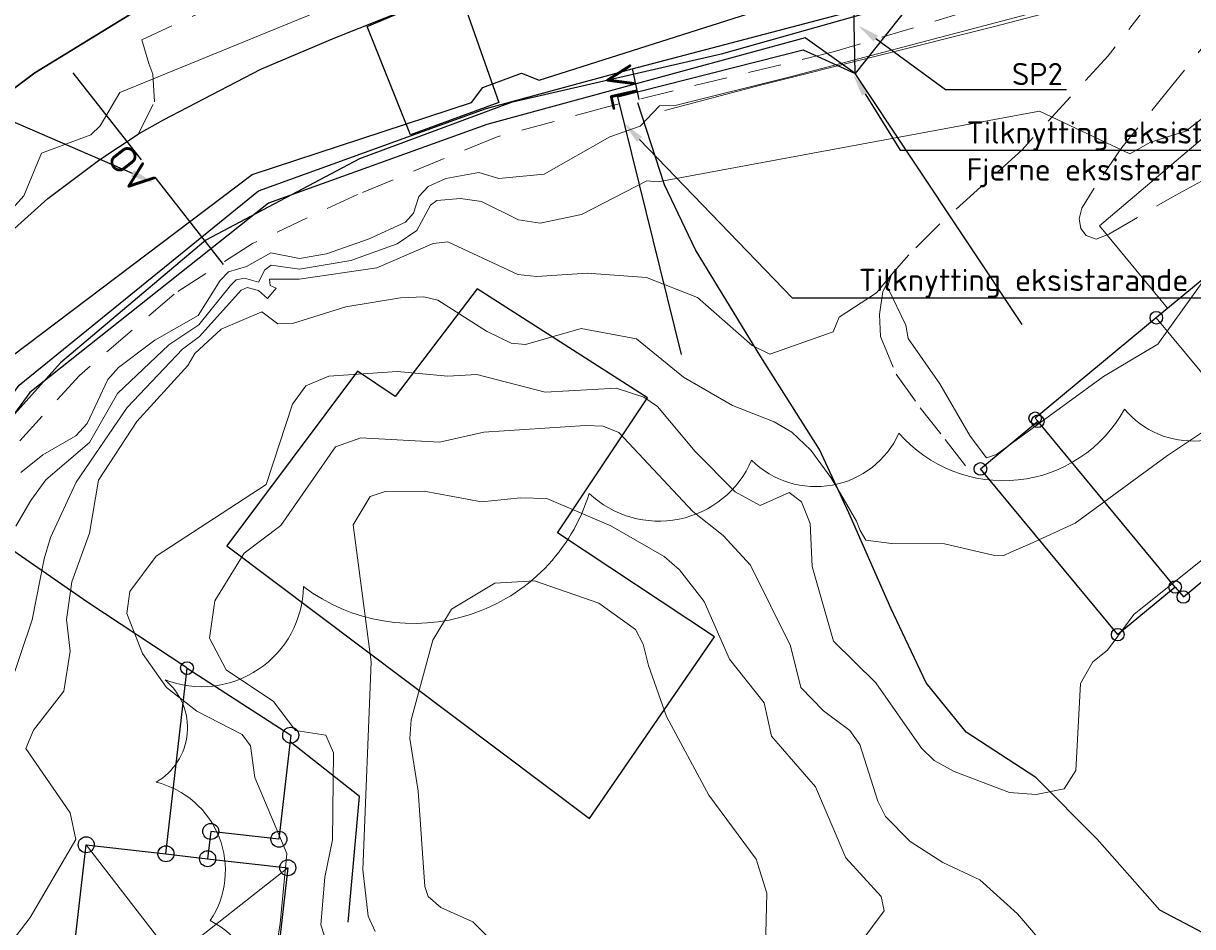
# Model space of a CAD drawing. Header units: metres. Extents: x 0 to 385757, y 0 to 6885278.
# Tile 54 of 108: x 308649 to 308702, y 6884369 to 6884409. Entities that reach past the tile are written whole.
import ezdxf
from ezdxf import colors
from ezdxf.entities.mleader import LeaderData, LeaderLine
from ezdxf.math import Vec2, Vec3

# ---------------------------------------------------------------- set-up
doc = ezdxf.new("R2010")
doc.units = ezdxf.units.M
for name, pattern in [('Overvann', [6, 5, -1]), ('Spillvann', [7, 5, -0.9, 0.2, -0.9]), ('STVEGKANT', [2.5, 1.5, -1])]:
    doc.linetypes.add(name, pattern=pattern)
for name, color, linetype, lineweight in [('_Hjelpelinjer', 7, 'Continuous', 0), ('K--DI---03005--KystkonturTekniskeAnlegg-VANN', 8, 'Continuous', 30), ('K--DI---05061--Veranda-HUSDIV', 8, 'Continuous', 9), ('K--DI---05080--Bygningslinje-HUSDIV', 8, 'Continuous', 9), ('K--DI---05081--Taksprang-HUSDIV', 8, 'Continuous', 9), ('K--DI---06002--MurLoddrett-STMUR', 8, 'STREK MED BDS208', 9), ('K--DI---07007--AnnetVegarealAvgrensning-STVEGKANT', 252, 'STVEGKANT', 20), ('K--DI---07018--Vegdekkekant-VKANT', 250, 'Continuous', 25), ('K--DI---08000--LednTraseseksjon-Over vann', 7, 'Overvann', 25), ('K--DI---08000--LednTraseseksjon-Spillvann', 3, 'Spillvann', 25), ('K--DI---08000--LednTraseseksjon-Vann', 5, 'Continuous', 25), ('K--DI---Høydekurve-KURVE', 8, 'Continuous', 9), ('K--DI---Høydekurve-TKURVE', 7, 'Continuous', 20), ('K--DI---Mønelinje-HUSDIV', 8, 'Continuous', 9)]:
    doc.layers.add(name, color=color, linetype=linetype, lineweight=lineweight)
for name, color, linetype in [('_Ny kommunal fiber', 6, 'Continuous'), ('AVLØP - Fjerning', 3, 'Continuous'), ('K--DI---', 7, 'Continuous'), ('K--DI---05009--TaksprangBunn', 9, 'Continuous'), ('K--DI---05014--Takkant-HUS_PRIKK', 8, 'Continuous'), ('K--DI---07535--FartsdemperAvgrensning', 9, 'Continuous'), ('K--DI---09111--KantUtsnitt', 9, 'Continuous'), ('K--DI---BygningsavgrensningTiltak', 9, 'Continuous'), ('K--DI---Gjerde', 9, 'Continuous'), ('K--DI---KanalGrøft', 153, 'Continuous'), ('K--DI---LednTraseseksjon-OV-Sosiinfo', 9, 'Continuous'), ('K--DI---LednTraseseksjon-VL-Sosiinfo', 9, 'Continuous'), ('K--DI---VegAnnenAvgrensning', 9, 'Continuous')]:
    doc.layers.add(name, color=color, linetype=linetype)
doc.layers.add('_Tiltak', color=1, linetype='Continuous', lineweight=0, true_color=0xff0000)
doc.layers.add('Vann - Fjerning', color=5, linetype='Continuous', lineweight=25, true_color=0x0000ff)
doc.layers.add('K--DI---HUS_PRIKK', color=7, linetype='Continuous', true_color=0x000000)
doc.styles.add('Focus CAT', font='isocpeur.ttf')
doc.styles.get("Standard").update_dxf_attribs({"font": 'isocpeur.ttf'})
doc.linetypes.add('STREK MED BDS208', pattern='A,3.5,[208,BDS.shx,S=128,R=0,X=0,Y=0]', length=3.5)
doc.dimstyles.new('Civil Tools', dxfattribs={"dimtxt": 2.5, "dimasz": 3, "dimexe": 0, "dimexo": 0, "dimgap": 2, "dimtad": 1, "dimdec": 0, "dimzin": 0, "dimdsep": 46, "dimtxsty": 'Standard', "dimblk1": 'OBLIQUE', "dimblk2": 'OBLIQUE', "dimsah": 1, "dimtsz": 1.5, "dimcen": 4, "dimadec": 0, "dimazin": 0, "dimtfac": 1, "dimtdec": 4, "dimtix": 1, "dimtmove": 0, "dimatfit": 3, "dimfxl": 1, "dimtolj": 1, "dimtzin": 0, "dimarcsym": 0})

# ---------------------------------------------------------------- blocks, each defined once
blk = doc.blocks.new('BDS199')
at = {"layer": 'K--DI---'}
blk.add_circle((0, 0), 5, dxfattribs=at)
blk = doc.blocks.new('*D137')
at = {"layer": '_Hjelpelinjer', "color": 0, "linetype": 'Continuous', "lineweight": -2, "transparency": 16777216}
for p, q in [((308693.227, 6884473.63), (308693.227, 6884475.455)), ((308693.563, 6884473.03), (308693.227, 6884473.63)), ((308693.563, 6884472.403), (308693.563, 6884473.03))]:
    blk.add_line(p, q, dxfattribs=at)
at = {"layer": 'Defpoints', "color": 0, "linetype": 'Continuous', "transparency": 16777216}
for p in [(308693.227, 6884474.23), (308693.563, 6884472.403), (0, 0)]:
    blk.add_point(p, dxfattribs=at)
at = {"layer": '_Hjelpelinjer', "color": 0, "linetype": 'Continuous', "transparency": 16777216, "insert": (308692.902, 6884474.943), "char_height": 0.25, "attachment_point": 5, "rotation": 90}
blk.add_mtext('\\A1;308694', dxfattribs=at)
blk = doc.blocks.new('_Oblique')
at = {"color": 0, "linetype": 'ByBlock', "lineweight": -2}
blk.add_line((-0.5, -0.5), (0.5, 0.5), dxfattribs=at)
blk = doc.blocks.new('*D139')
at = {"layer": '_Hjelpelinjer', "color": 0, "linetype": 'Continuous', "lineweight": -2, "transparency": 16777216}
for p, q in [((308692.525, 6884448.538), (308693.125, 6884449.535)), ((308693.125, 6884449.535), (308695.175, 6884449.535)), ((308690.483, 6884448.538), (308692.525, 6884448.538))]:
    blk.add_line(p, q, dxfattribs=at)
at = {"layer": 'Defpoints', "color": 0, "linetype": 'Continuous', "transparency": 16777216}
for p in [(308693.725, 6884449.535), (308690.483, 6884448.538), (0, 0)]:
    blk.add_point(p, dxfattribs=at)
at = {"layer": '_Hjelpelinjer', "color": 0, "linetype": 'Continuous', "transparency": 16777216, "insert": (308694.55, 6884449.86), "char_height": 0.25, "attachment_point": 5}
blk.add_mtext('\\A1;6884449', dxfattribs=at)
blk = doc.blocks.new('*D141')
at = {"layer": '_Hjelpelinjer', "color": 0, "linetype": 'Continuous', "lineweight": -2, "transparency": 16777216}
for p, q in [((308672.527, 6884476.776), (308672.527, 6884478.576)), ((308672.247, 6884476.475), (308672.527, 6884476.776)), ((308672.247, 6884475.875), (308672.247, 6884476.475))]:
    blk.add_line(p, q, dxfattribs=at)
at = {"layer": 'Defpoints', "color": 0, "linetype": 'Continuous', "transparency": 16777216}
for p in [(308672.527, 6884477.376), (308672.247, 6884475.875), (0, 0)]:
    blk.add_point(p, dxfattribs=at)
at = {"layer": '_Hjelpelinjer', "color": 0, "linetype": 'Continuous', "transparency": 16777216, "insert": (308672.202, 6884478.076), "char_height": 0.25, "attachment_point": 5, "rotation": 90}
blk.add_mtext('\\A1;308672', dxfattribs=at)

msp = doc.modelspace()

# ---------------------------------------------------------------- linework, layer by layer
at = {"layer": '_Ny kommunal fiber', "linetype": 'Continuous'}
msp.add_lwpolyline([(308628.9381, 6884317.8007), (308628.7407, 6884348.611), (308630.0823, 6884358.4601), (308634.4539, 6884370.7177), (308639.3387, 6884382.7482), (308647.4913, 6884393.7104), (308659.0778, 6884402.4413), (308668.981, 6884405.6918), (308669.4903, 6884406.3758), (308671.2463, 6884407.0222), (308672.0434, 6884406.697), (308683.0742, 6884410.2125), (308689.1029, 6884412.4401), (308689.4793, 6884412.8386), (308691.0701, 6884413.2071), (308691.6595, 6884413.1531), (308699.6582, 6884415.2487), (308710.485, 6884419.4861)], dxfattribs=at)
at = {"layer": '_Tiltak', "linetype": 'Continuous'}
msp.add_lwpolyline([(308658.1375, 6884361.8533, 0.5205671), (308657.1869, 6884368.777, 0.5205671), (308657.1869, 6884368.777, 0.5205671), (308654.7427, 6884375.0219, 0.5205671), (308654.7427, 6884375.0219, 0.5205671), (308655.1502, 6884379.6377, 0.5205671), (308661.3964, 6884383.8463, 0.5205671), (308661.3964, 6884383.8463, 0.5205671), (308674.2964, 6884388.0548, 0.5205671), (308674.2964, 6884388.0548, 0.5205671), (308681.629, 6884389.5481, 0.5205671), (308681.629, 6884389.5481, 0.5205671), (308688.2827, 6884390.7699, 0.5205671), (308688.2827, 6884390.7699, 0.5205671), (308698.4669, 6884391.856, 0.5205671), (308698.4669, 6884391.856, 0.5205671), (308704.9848, 6884392.3991, 0.5205671)], format="xyb", dxfattribs=at)
at = {"layer": 'AVLØP - Fjerning'}
for points in [[(308719.84, 6884421.19), (308700.42, 6884412.97), (308688.7, 6884410.01), (308686.31, 6884407.01)], [(308686.31, 6884407.01), (308684.04, 6884408.62), (308669.67, 6884404.7), (308659.82, 6884401.15), (308649.04, 6884392.61), (308641.3, 6884382.02), (308634.97, 6884366.87), (308631.2, 6884358.63)]]:
    msp.add_lwpolyline(points, dxfattribs=at)
at = {"layer": 'AVLØP - Fjerning', "linetype": 'Continuous'}
msp.add_lwpolyline([(308675.5959, 6884405.9539), (308683.9606, 6884408.0739), (308686.31, 6884407.01)], dxfattribs=at)
at = {"layer": 'AVLØP - Fjerning'}
msp.add_polyline3d([(308686.31, 6884407.01, 2.27), (308686.07, 6884419.11, 3.02)], dxfattribs=at)
at = {"layer": 'K--DI---03005--KystkonturTekniskeAnlegg-VANN', "elevation": 0.61, "flags": 128}
msp.add_lwpolyline([(308596.2, 6884381.76), (308607.44, 6884380.53), (308613.69, 6884379.83), (308617.57, 6884379.57), (308621.42, 6884380.36), (308625.64, 6884382.24), (308628.45, 6884383.83), (308631.09, 6884386.05), (308633.71, 6884388.93), (308635.99, 6884392.47), (308638.04, 6884395.91), (308641.05, 6884399.7), (308645.15, 6884403.95), (308649.27, 6884407.04), (308654.47, 6884410.23), (308660.82, 6884413.15), (308666.08, 6884415.31), (308672.62, 6884417.27)], dxfattribs=at)
at = {"layer": 'K--DI---05009--TaksprangBunn', "linetype": 'Continuous', "elevation": 8.98}
msp.add_lwpolyline([(308700.75, 6884383.83), (308694.55, 6884391.31)], dxfattribs=at)
at = {"layer": 'K--DI---05009--TaksprangBunn', "linetype": 'Continuous'}
msp.add_polyline3d([(308655.19, 6884371.79, 10.56), (308657.07, 6884371.57, 10.67)], dxfattribs=at)
at = {"layer": 'K--DI---05014--Takkant-HUS_PRIKK', "flags": 128}
for points, elevation in [([(308700.75, 6884383.83), (308698.16, 6884381.68), (308691.96, 6884389.16), (308694.55, 6884391.31)], 8.98), ([(308657.07, 6884371.57), (308660.69, 6884371.16), (308658.58, 6884352.7), (308649.47, 6884353.74), (308651.59, 6884372.2), (308655.19, 6884371.79)], 10.93)]:
    msp.add_lwpolyline(points, dxfattribs=dict(at, elevation=elevation))
at = {"layer": 'K--DI---05014--Takkant-HUS_PRIKK'}
for points in [[(308700.75, 6884383.83, 10.95), (308701.12, 6884383.38, 10.95), (308706.59, 6884387.91, 13.86), (308712.09, 6884392.47, 10.95), (308705.41, 6884400.54, 10.95), (308699.9, 6884395.98, 13.86), (308694.43, 6884391.45, 10.95), (308694.55, 6884391.31, 10.95)], [(308655.19, 6884371.79, 10.56), (308656.14, 6884380.17, 10.46), (308660.82, 6884377.14, 10.91), (308660.29, 6884372.45, 10.93), (308657.21, 6884372.8, 10.66), (308657.07, 6884371.57, 10.67)]]:
    msp.add_polyline3d(points, dxfattribs=at)
at = {"layer": 'K--DI---05061--Veranda-HUSDIV', "elevation": 9.81, "flags": 128}
msp.add_lwpolyline([(308700.75, 6884383.83), (308694.55, 6884391.31), (308691.96, 6884389.16), (308698.16, 6884381.68), (308700.75, 6884383.83)], dxfattribs=at)
at = {"layer": 'K--DI---05061--Veranda-HUSDIV'}
msp.add_polyline3d([(308700.41, 6884396.41, 9.61), (308705.74, 6884400.81, 9.49), (308702.67, 6884404.65, 9.42), (308697.33, 6884400.13, 9.47), (308700.41, 6884396.41, 9.61)], dxfattribs=at)
at = {"layer": 'K--DI---05080--Bygningslinje-HUSDIV'}
msp.add_polyline3d([(308651.59, 6884372.2, 10.93), (308655.53, 6884367.1, 12.98), (308660.69, 6884371.16, 10.93)], dxfattribs=at)
at = {"layer": 'K--DI---05081--Taksprang-HUSDIV', "flags": 128}
for points, elevation in [([(308700.75, 6884383.83), (308694.55, 6884391.31)], 10.95), ([(308655.19, 6884371.79), (308657.07, 6884371.57)], 10.93)]:
    msp.add_lwpolyline(points, dxfattribs=dict(at, elevation=elevation))
at = {"layer": 'K--DI---06002--MurLoddrett-STMUR'}
for points in [[(308672.62, 6884417.27, 2.21), (308666.08, 6884415.31, 2.27), (308660.82, 6884413.15, 2.38), (308654.47, 6884410.23, 2.61), (308649.27, 6884407.04, 2.64), (308645.15, 6884403.95, 2.65), (308641.05, 6884399.7, 2.69), (308638.04, 6884395.91, 2.69), (308635.99, 6884392.47, 2.64), (308633.71, 6884388.93, 2.6), (308631.09, 6884386.05, 2.61), (308628.45, 6884383.83, 2.61), (308625.64, 6884382.24, 2.57), (308621.42, 6884380.36, 2.54), (308617.57, 6884379.57, 2.42), (308615.01, 6884379.74, 2.25)], [(308699.06, 6884410.83, 4.75), (308692.54, 6884409.11, 4.86), (308682.03, 6884406.47, 4.98), (308677.71, 6884405.33, 4.99)]]:
    msp.add_polyline3d(points, dxfattribs=at)
at = {"layer": 'K--DI---07007--AnnetVegarealAvgrensning-STVEGKANT'}
for points in [[(308654.59, 6884406.97, 3.14), (308654.42, 6884407.45, 3.11), (308654.1, 6884408.52, 2.97), (308665.33, 6884413.77, 2.91), (308666.86, 6884413.9, 2.95), (308669.25, 6884412.68, 2.99), (308671.04, 6884412.54, 2.99), (308672.48, 6884412.62, 2.99)], [(308706.4, 6884413.86, 3.97), (308704.3, 6884411.05, 4.06), (308700.64, 6884406.5, 4.42), (308698.35, 6884403.67, 4.83), (308697.1, 6884401.83, 5.23), (308696.54, 6884400.93, 5.48), (308696.42, 6884400.44, 5.84), (308696.49, 6884400.01, 5.84), (308696.74, 6884399.7, 5.83), (308697.19, 6884399.52, 5.81), (308697.75, 6884399.75, 5.81), (308700.62, 6884401.43, 5.81), (308703.31, 6884402.9, 5.82), (308704.97, 6884400.67, 5.97)], [(308700.3, 6884412.26, 3.81), (308693.73, 6884410.52, 3.61), (308685.37, 6884407.99, 3.35), (308675.12, 6884405.5, 3.11), (308670.06, 6884404.12, 2.97), (308663.83, 6884401.54, 2.99), (308659.09, 6884399.33, 2.97), (308655.56, 6884397.05, 2.97), (308651.29, 6884393.38, 2.98), (308647.57, 6884389.32, 3.09), (308644.73, 6884385.34, 3.39), (308639.7, 6884377.36, 3.58), (308636.69, 6884371.36, 3.43), (308634.16, 6884364.71, 3.73), (308632.96, 6884359.37, 3.96), (308632.9, 6884358.6, 3.94)], [(308700.3, 6884412.26, 3.81), (308700.41, 6884411.69, 3.85), (308699.58, 6884410.17, 3.94), (308697.72, 6884407.8, 4.42), (308693.84, 6884403.56, 5.15), (308690.1, 6884400.19, 5.94), (308688.72, 6884398.82, 5.99), (308687.94, 6884397.94, 6), (308687.56, 6884397.17, 6.01), (308687.4, 6884396.13, 6.15), (308687.45, 6884395.13, 6.13), (308688.15, 6884393.44, 6.21), (308689.24, 6884391.91, 6.21), (308690.37, 6884390.49, 6.21), (308691.65, 6884388.81, 6.16)], [(308653.94, 6884404.27, 3.15), (308654.67, 6884405.72, 3.12), (308654.59, 6884406.97, 3.14)]]:
    msp.add_polyline3d(points, dxfattribs=at)
at = {"layer": 'K--DI---07018--Vegdekkekant-VKANT'}
for points in [[(308724.31, 6884429.37, 4.84), (308722.16, 6884426.72, 4.86), (308719.6, 6884423.9, 4.75), (308714.48, 6884419.98, 4.55), (308709.48, 6884416.94, 4.25), (308706.5, 6884415.43, 4.06), (308699.19, 6884413.13, 3.69), (308689.98, 6884410.63, 3.56), (308680.25, 6884407.88, 3.14), (308670.78, 6884405.7, 2.98), (308663.93, 6884403.16, 2.96), (308656.99, 6884399.48, 2.98), (308650.43, 6884393.94, 3.08), (308646.41, 6884389.48, 3.15), (308642.11, 6884383.78, 3.58), (308637.93, 6884376.69, 3.69), (308634.29, 6884368.62, 3.76), (308632.17, 6884362.73, 3.87), (308631.4, 6884358.93, 3.93), (308630.35, 6884351.78, 4.01), (308629.59, 6884343.62, 4.07), (308629.62, 6884333.55, 3.96)], [(308649.86, 6884401.37, 3.07), (308652.21, 6884403.12, 3.12), (308653.94, 6884404.27, 3.15)], [(308632.78, 6884379.4, 3.51), (308636.65, 6884386.07, 3.42), (308641.72, 6884393.22, 3.28), (308647.44, 6884399.2, 3.06), (308649.86, 6884401.37, 3.07)]]:
    msp.add_polyline3d(points, dxfattribs=at)
at = {"layer": 'K--DI---07535--FartsdemperAvgrensning'}
msp.add_polyline3d([(308668.3894, 6884410.8702, 3.12), (308670.2194, 6884405.6902, 3.12), (308666.2294, 6884404.2302, 3.07), (308664.2694, 6884409.1302, 3.09), (308668.3894, 6884410.8702, 3.12)], dxfattribs=at)
at = {"layer": 'K--DI---07535--FartsdemperAvgrensning', "linetype": 'Continuous'}
msp.add_polyline3d([(308668.39, 6884410.87, 3.12), (308670.22, 6884405.69, 3.12), (308666.23, 6884404.23, 3.07), (308664.27, 6884409.13, 3.09), (308668.39, 6884410.87, 3.12)], dxfattribs=at)
at = {"layer": 'K--DI---08000--LednTraseseksjon-Over vann'}
msp.add_polyline3d([(308657.79, 6884398.39, 3.1), (308650.43, 6884407.76, -1.6)], dxfattribs=at)
at = {"layer": 'K--DI---08000--LednTraseseksjon-Spillvann', "linetype": 'Continuous'}
for points in [[(308693.843, 6884395.6722), (308686.31, 6884407.01)], [(308678.4581, 6884394.3224), (308675.5959, 6884405.9539)]]:
    msp.add_lwpolyline(points, dxfattribs=at)
at = {"layer": 'K--DI---08000--LednTraseseksjon-Vann'}
msp.add_lwpolyline([(308676.23, 6884407.22), (308676.54, 6884405.83)], dxfattribs=at)
at = {"layer": 'K--DI---09111--KantUtsnitt', "linetype": 'Continuous', "elevation": 0.61}
msp.add_lwpolyline([(308596.2, 6884381.76), (308607.44, 6884380.53), (308613.69, 6884379.83), (308617.57, 6884379.57), (308621.42, 6884380.36), (308625.64, 6884382.24), (308628.45, 6884383.83), (308631.09, 6884386.05), (308633.71, 6884388.93), (308635.99, 6884392.47), (308638.04, 6884395.91), (308641.05, 6884399.7), (308645.15, 6884403.95), (308649.27, 6884407.04), (308654.47, 6884410.23), (308660.82, 6884413.15), (308666.08, 6884415.31), (308672.62, 6884417.27)], dxfattribs=at)
at = {"layer": 'K--DI---09111--KantUtsnitt', "linetype": 'Continuous'}
for points in [[(308724.31, 6884429.37, 4.84), (308722.16, 6884426.72, 4.86), (308719.6, 6884423.9, 4.75), (308714.48, 6884419.98, 4.55), (308709.48, 6884416.94, 4.25), (308706.5, 6884415.43, 4.06), (308699.19, 6884413.13, 3.69), (308689.98, 6884410.63, 3.56), (308680.25, 6884407.88, 3.14), (308670.78, 6884405.7, 2.98), (308663.93, 6884403.16, 2.96), (308656.99, 6884399.48, 2.98), (308650.43, 6884393.94, 3.08), (308646.41, 6884389.48, 3.15), (308642.11, 6884383.78, 3.58), (308637.93, 6884376.69, 3.69), (308634.29, 6884368.62, 3.76), (308632.17, 6884362.73, 3.87), (308631.4, 6884358.93, 3.93), (308630.35, 6884351.78, 4.01), (308629.59, 6884343.62, 4.07), (308629.62, 6884333.55, 3.96)], [(308672.48, 6884412.62, 2.99), (308670.64, 6884411.72, 3.03), (308662.8, 6884408.6, 3.12), (308659.45, 6884407.19, 3.07), (308655.06, 6884404.9, 3.18), (308653.94, 6884404.27, 3.15)], [(308649.86, 6884401.37, 3.07), (308652.21, 6884403.12, 3.12), (308653.94, 6884404.27, 3.15)], [(308632.78, 6884379.4, 3.51), (308636.65, 6884386.07, 3.42), (308641.72, 6884393.22, 3.28), (308647.44, 6884399.2, 3.06), (308649.86, 6884401.37, 3.07)]]:
    msp.add_polyline3d(points, dxfattribs=at)
at = {"layer": 'K--DI---BygningsavgrensningTiltak', "linetype": 'Continuous'}
msp.add_lwpolyline([(308663.83, 6884393.57), (308657.93, 6884385.69), (308674.31, 6884373.39), (308679.96, 6884381.58), (308672.87, 6884386.27), (308676.93, 6884392.36), (308669.24, 6884397.28), (308665.53, 6884392.43), (308663.83, 6884393.57)], dxfattribs=at)
at = {"layer": 'K--DI---Gjerde', "linetype": 'Continuous'}
for points in [[(308656.13, 6884380.19, 9.42), (308651.66, 6884383.13, 8.61), (308648.47, 6884385.34, 7.22), (308646.41, 6884386.73, 5.07), (308646.71, 6884386.46, 5.07)], [(308663.41, 6884368.7, 10.15), (308663.93, 6884374.37, 10.13), (308660.8, 6884376.84, 9.98)]]:
    msp.add_polyline3d(points, dxfattribs=at)
at = {"layer": 'K--DI---Høydekurve-KURVE', "flags": 128}
for points, elevation in [([(308647.04, 6884399.58), (308648.78, 6884401.48), (308649.57, 6884403.41), (308651.79, 6884404.23), (308652.22, 6884404.64), (308653.1, 6884406.15), (308668.25, 6884412.35), (308686.34, 6884416.67), (308687.19, 6884417.1), (308688.34, 6884417.29), (308691.7, 6884418.51), (308692.74, 6884418.73), (308693.88, 6884419.67), (308696.53, 6884420.35), (308698, 6884421.14), (308699.48, 6884421.65), (308701.56, 6884421.73)], 3), ([(308648.64, 6884389), (308649.63, 6884389.79), (308651.12, 6884390.65), (308651.63, 6884391.21), (308652.56, 6884393.19), (308653.05, 6884393.73), (308654.68, 6884394.97), (308656.65, 6884396.08), (308657.63, 6884397.66), (308658.02, 6884398.05), (308658.83, 6884398.29), (308659.92, 6884398.91), (308661.22, 6884398.65), (308662.44, 6884398.86), (308664.37, 6884399.54), (308666.01, 6884400.3), (308666.36, 6884400.7), (308666.61, 6884401.46), (308667.03, 6884401.9), (308667.83, 6884402.26), (308669.31, 6884402.54), (308670.21, 6884402.26), (308672.27, 6884402.46), (308675.23, 6884404.15), (308676.6, 6884404.62), (308677.47, 6884405.54), (308678.24, 6884405.57), (308683.37, 6884406.85), (308698.57, 6884410.87)], 4), ([(308647.05, 6884376.18), (308649.15, 6884382.35), (308649.69, 6884385.1), (308649.98, 6884386.06), (308651.14, 6884388.56), (308653.44, 6884391.93), (308655.93, 6884394.56), (308656.7, 6884395.14), (308658.59, 6884397.22), (308658.86, 6884397.35), (308659.36, 6884397.21), (308659.78, 6884396.85), (308660.17, 6884397.31), (308659.89, 6884397.43), (308659.86, 6884397.72), (308661.21, 6884397.72), (308664.71, 6884398.23), (308667.25, 6884399.33), (308667.92, 6884399.4), (308671.07, 6884397.94), (308671.94, 6884397.85), (308674.2, 6884398), (308676.89, 6884397.8), (308679.18, 6884396.89), (308681.66, 6884394.73), (308682.45, 6884394.34), (308685.31, 6884395.35), (308685.58, 6884396), (308687.27, 6884397.1), (308687.94, 6884397.94), (308687.76, 6884397.36), (308688.59, 6884395.65), (308688.69, 6884395.04), (308690.13, 6884393), (308691.49, 6884390.63), (308692.23, 6884389.66), (308692.69, 6884389.81), (308697.51, 6884393.33), (308699.97, 6884394.79), (308702.96, 6884398.95)], 6), ([(308646.7, 6884365.85), (308649.06, 6884368.91), (308651.12, 6884372.44), (308650.86, 6884373.64), (308648.87, 6884376.54), (308649.21, 6884377.37), (308650.58, 6884379.13), (308650.86, 6884380.93), (308650.7, 6884382.36), (308650.94, 6884384.06), (308651.74, 6884386.26), (308652.15, 6884388.65), (308653.88, 6884391.3), (308656.17, 6884393.82), (308656.49, 6884394.37), (308657.68, 6884395.47), (308659.52, 6884396.25), (308660.24, 6884395.71), (308660.9, 6884395.72), (308663.31, 6884396.47), (308665.78, 6884396.88), (308666.83, 6884396.93), (308667.47, 6884396.78), (308669.66, 6884395.38), (308670.78, 6884394.83), (308671.42, 6884394.77), (308673.93, 6884395.49), (308676.43, 6884395.03), (308678.56, 6884393.3), (308680.76, 6884392.02), (308682.64, 6884391.29), (308683.45, 6884390.82), (308684.31, 6884390.01), (308685.2, 6884388.77), (308685.65, 6884388.02), (308686.37, 6884386.8), (308686.53, 6884386.38), (308686.78, 6884385.95), (308687.95, 6884385.8), (308690.34, 6884385.78), (308692.53, 6884385.27), (308692.98, 6884385.24), (308693.36, 6884385.41), (308694.21, 6884385.78), (308696.24, 6884386.71), (308700.4, 6884389.77), (308702.57, 6884391.21)], 7), ([(308659.12, 6884360.9), (308660.35, 6884368.64), (308660.65, 6884371.81), (308659.2, 6884375.23), (308659, 6884376.67), (308658.63, 6884377.17), (308656.58, 6884378.23), (308655.22, 6884379.29), (308654.13, 6884380.83), (308653.43, 6884382.64), (308653.56, 6884383.62), (308654.75, 6884385.22), (308659.71, 6884388.46), (308660.9, 6884392.08), (308661.51, 6884392.91), (308662.54, 6884393.35), (308665.62, 6884393.56), (308667.91, 6884393.35), (308669.22, 6884393.42), (308672.31, 6884392.63), (308675.52, 6884392.81), (308676.77, 6884392.39), (308677.38, 6884391.97), (308679.08, 6884389.94), (308680.89, 6884388.12), (308682.02, 6884387.51), (308683.33, 6884388.1), (308683.88, 6884387.67), (308684.27, 6884386.69), (308684.36, 6884384.76), (308685.33, 6884381.38), (308687.23, 6884379.51), (308689.3, 6884376.55), (308689.87, 6884376), (308690.78, 6884375.5), (308693.27, 6884374.55), (308694.47, 6884374.46), (308695.74, 6884374.72), (308696.27, 6884375.55), (308696.47, 6884379.47), (308697.03, 6884380.45), (308697.69, 6884380.98), (308698.89, 6884382.59), (308706.87, 6884388.99)], 8), ([(308663.14, 6884365.59), (308662.18, 6884368.59), (308662.36, 6884370.74), (308662.71, 6884372.42), (308662.76, 6884376.34), (308662.4, 6884377.14), (308661.03, 6884377.36), (308660.05, 6884378.67), (308657.9, 6884380.1), (308657.16, 6884381.52), (308657.39, 6884383.2), (308658.72, 6884385.36), (308660.38, 6884386.61), (308662.85, 6884390.16), (308663.98, 6884390.56), (308667.54, 6884390.37), (308669.54, 6884390.82), (308674.13, 6884391.12), (308674.93, 6884391.09), (308675.63, 6884390.8), (308678.98, 6884387.24), (308680.34, 6884386.16), (308681.58, 6884384.82), (308683.39, 6884381.18), (308683.85, 6884379.29), (308684.88, 6884378.24), (308686.06, 6884377.36), (308686.51, 6884376.72), (308687.32, 6884374.16), (308687.68, 6884373.48), (308688.78, 6884372.35), (308690.26, 6884371.4), (308691.93, 6884370.62), (308693.63, 6884369.08), (308696.08, 6884366.22)], 9), ([(308669.68, 6884368.09), (308669.04, 6884368.72), (308667.6, 6884369.36), (308667.02, 6884369.87), (308666.87, 6884370.32), (308666.57, 6884374.62), (308666.2, 6884377), (308666.26, 6884377.84), (308667.23, 6884381.43), (308668.08, 6884382.83), (308670.04, 6884384), (308671.83, 6884384.11), (308674.73, 6884383.1), (308676.39, 6884381.92), (308676.74, 6884381.25), (308676.98, 6884380.29)], 11), ([(308676.98, 6884380.29), (308677.79, 6884377.99), (308679.7, 6884374.43), (308681.83, 6884371.55), (308682.32, 6884370.02), (308682.2, 6884365.13)], 11)]:
    msp.add_lwpolyline(points, dxfattribs=dict(at, elevation=elevation))
at = {"layer": 'K--DI---Høydekurve-TKURVE', "flags": 128}
for points, elevation in [([(308648.41, 6884386.58), (308649.09, 6884387.73), (308649.76, 6884388.66), (308651.73, 6884390.35), (308653, 6884392.56), (308655.32, 6884394.76), (308656.67, 6884395.66), (308658.11, 6884397.44), (308658.36, 6884397.69), (308658.73, 6884397.76), (308659.37, 6884397.59), (308659.66, 6884398.15), (308659.94, 6884398.36), (308661.22, 6884398.18), (308663.53, 6884398.56), (308665.62, 6884399.32), (308666.52, 6884399.92), (308667.13, 6884401.06), (308667.42, 6884401.27), (308668.48, 6884401.37), (308669.43, 6884401.22), (308671.11, 6884400.4), (308672.08, 6884400.25), (308673.95, 6884400.64), (308676.9, 6884402.16), (308677.41, 6884402.11), (308694.62, 6884405.3), (308698.71, 6884403.38), (308699.64, 6884403.91), (308701.23, 6884404.4), (308703.05, 6884405.81)], 5), ([(308664.64, 6884368.29), (308664.32, 6884368.98), (308664.08, 6884371.06), (308664.45, 6884380.45), (308663.64, 6884386.63), (308664.41, 6884387.92), (308665.08, 6884388.14), (308666.85, 6884388.16), (308669.43, 6884387.68), (308671.2, 6884387.86)], 10), ([(308671.2, 6884387.86), (308672.38, 6884387.83), (308675.28, 6884386.59), (308677.68, 6884385.2), (308678.37, 6884384.61), (308679.48, 6884383.18), (308680.63, 6884380.57), (308682.2, 6884378.61), (308682.53, 6884377.1), (308684.52, 6884374.81), (308685.89, 6884371.61), (308687.48, 6884369.87), (308687.61, 6884369.22), (308686.03, 6884367.1)], 10)]:
    msp.add_lwpolyline(points, dxfattribs=dict(at, elevation=elevation))
at = {"layer": 'K--DI---KanalGrøft', "linetype": 'Continuous'}
msp.add_polyline3d([(308703.15, 6884367.62, 8.51), (308700.06, 6884369.25, 8.02), (308697.23, 6884372.45, 7.79), (308694.46, 6884375.23, 7.47), (308691.31, 6884377.28, 7.21), (308689.51, 6884379.5, 7.04), (308687.91, 6884382.88, 6.78), (308686.02, 6884387.18, 6.41), (308684.7, 6884390.04, 6.18), (308682.05, 6884394.21, 5.65), (308679.1, 6884399.04, 5.06), (308677.69, 6884401.98, 4.68), (308676.49, 6884405.68, 2.89)], dxfattribs=at)
at = {"layer": 'K--DI---Mønelinje-HUSDIV', "elevation": 13.86, "flags": 128}
msp.add_lwpolyline([(308706.59, 6884387.91), (308699.9, 6884395.98)], dxfattribs=at)
at = {"layer": 'K--DI---VegAnnenAvgrensning', "linetype": 'Continuous'}
msp.add_polyline3d([(308672.48, 6884412.62, 2.99), (308670.64, 6884411.72, 3.03), (308662.8, 6884408.6, 3.12), (308659.45, 6884407.19, 3.07), (308655.06, 6884404.9, 3.18), (308653.94, 6884404.27, 3.15)], dxfattribs=at)
at = {"layer": 'Vann - Fjerning'}
msp.add_lwpolyline([(308635.8, 6884369.79), (308640.8, 6884382.31), (308648.56, 6884392.94), (308659.36, 6884401.71), (308669.65, 6884405.42), (308676.23, 6884407.22)], dxfattribs=at)
msp.add_polyline3d([(308676.23, 6884407.22, 0), (308700.19, 6884413.52, 0), (308712.17, 6884418.75, 0), (308721.78, 6884426.08, 3.8), (308728.71, 6884436.47, 0), (308735.8, 6884453.14, 3.38)], dxfattribs=at)

# ---------------------------------------------------------------- block references
at = {"layer": 'K--DI---HUS_PRIKK', "linetype": 'Continuous'}
for p, xscale, yscale, rotation in [((308699.9, 6884395.98, 13.86), 0.05681791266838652, 0.05681791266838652, 219.6299761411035), ((308694.43, 6884391.45, 10.95), 0.05673565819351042, 0.05673565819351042, 310.6012947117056), ((308694.55, 6884391.31, 10.95), 0.05673565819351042, 0.05673565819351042, 310.6012947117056), ((308694.55, 6884391.31, 8.98), 0.05681174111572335, 0.05681174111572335, 39.6966024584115), ((308691.96, 6884389.16, 8.98), 0.05681174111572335, 0.05681174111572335, 39.6966024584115), ((308700.75, 6884383.83, 10.95), 0.05683711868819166, 0.05683711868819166, 309.4278021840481), ((308700.75, 6884383.83, 8.98), 0.05681174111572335, 0.05681174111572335, 219.6966024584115), ((308701.12, 6884383.38, 10.95), 0.05681791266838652, 0.05681791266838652, 39.62997614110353), ((308698.16, 6884381.68, 8.98), 0.05681562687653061, 0.05681562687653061, 129.6545546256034), ((308656.14, 6884380.17, 10.46), 0.05784944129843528, 0.05784944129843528, 327.0795309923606), ((308660.82, 6884377.14, 10.91), 0.07233489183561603, 0.07233489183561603, 263.5525631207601), ((308657.21, 6884372.8, 10.66), 0.07228857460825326, 0.07228857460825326, 263.5064746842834), ((308660.29, 6884372.45, 10.93), 0.07229906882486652, 0.07229906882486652, 173.5169263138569), ((308651.59, 6884372.2, 10.93), 0.07228472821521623, 0.07228472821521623, 353.5026425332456), ((308655.19, 6884371.79, 10.56), 0.07231448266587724, 0.07231448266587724, 83.53226777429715), ((308655.19, 6884371.79, 10.93), 0.07228472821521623, 0.07228472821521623, 353.5026425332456), ((308657.07, 6884371.57, 10.67), 0.07228857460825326, 0.07228857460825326, 263.5064746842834), ((308657.07, 6884371.57, 10.93), 0.07232048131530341, 0.07232048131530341, 353.5382350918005), ((308660.69, 6884371.16, 10.93), 0.07226133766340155, 0.07226133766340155, 263.4793228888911)]:
    msp.add_blockref('BDS199', p, dxfattribs=dict(at, xscale=xscale, yscale=yscale, rotation=rotation))

# ---------------------------------------------------------------- texts
at = {"layer": 'K--DI---LednTraseseksjon-OV-Sosiinfo', "linetype": 'Continuous', "insert": (308654.11, 6884403.075, 0.75), "char_height": 1.25, "attachment_point": 2, "rotation": 308.14912, "style": 'Focus CAT'}
msp.add_mtext('OV', dxfattribs=at)
at = {"layer": 'K--DI---LednTraseseksjon-VL-Sosiinfo', "linetype": 'Continuous', "insert": (308676.385, 6884406.525), "char_height": 1.25, "attachment_point": 2, "rotation": 282.57245, "style": 'Focus CAT'}
msp.add_mtext('VL', dxfattribs=at)

# ---------------------------------------------------------------- dimensions: what is measured, and where the dimension line sits
at = {"layer": '_Hjelpelinjer', "linetype": 'Continuous'}
for feature_location, offset, dtype, picture, middle in [((308672.2466, 6884475.8752), (0.2804, 1.5012), 1, '*D141', (308672.2019, 6884478.0765)), ((308693.5633, 6884472.4034), (-0.336, 1.827), 1, '*D137', (308692.9023, 6884474.943)), ((308690.4832, 6884448.5382), (3.242, 0.997), 0, '*D139', (308694.5501, 6884449.8602))]:
    dim = msp.add_ordinate_dim(feature_location=feature_location, offset=offset, dtype=dtype, origin=(0, 0), dimstyle='Civil Tools', override={"dimscale": 0.1}, dxfattribs=at)
    dim.commit()
    dim.dimension.update_dxf_attribs({"geometry": picture, "text_midpoint": middle})

# ---------------------------------------------------------------- leaders
at = {"layer": '_Tiltak', "linetype": 'Continuous'}
ml = msp.add_multileader_mtext('Standard', dxfattribs=at)
ml.set_content('SP2', color=256)
ml.set_leader_properties()
ml.build(insert=Vec2(0, 0))
ml.multileader.update_dxf_attribs({"text_left_attachment_type": 6, "text_right_attachment_type": 5, "dogleg_length": 2, "arrow_head_size": 1})
ctx = ml.context
ctx.base_point, ctx.char_height, ctx.arrow_head_size, ctx.landing_gap_size, ctx.plane_origin = Vec3(308692.381, 6884406.2799), 1, 1, 1, Vec3(308686.429, 6884409.1744)
ctx.left_attachment, ctx.right_attachment = 6, 5
notes = []
notes.append((ctx, [(0, (1, 1, 0), (308690.381, 6884406.2799), (1, 0), 2, [(0, [(308686.429, 6884409.1744)], 0, [])])]))
ctx.mtext.insert, ctx.mtext.flow_direction = Vec3(308693.381, 6884407.4799), 5
ml = msp.add_multileader_mtext('Standard', dxfattribs=at)
ml.set_content('Stikrenne', color=256)
ml.set_leader_properties()
ml.build(insert=Vec2(0, 0))
ml.multileader.update_dxf_attribs({"text_left_attachment_type": 6, "text_right_attachment_type": 5, "dogleg_length": 2, "arrow_head_size": 1})
ctx = ml.context
ctx.base_point, ctx.char_height, ctx.arrow_head_size, ctx.landing_gap_size, ctx.plane_origin = Vec3(308632.0452, 6884407.6752), 1, 1, 1, Vec3(308654.5943, 6884402.0978)
ctx.left_attachment, ctx.right_attachment, ctx.text_align_type = 6, 5, 2
notes.append((ctx, [(0, (1, 1, 0), (308641.6452, 6884407.6752), (-1, 0), 2, [(0, [(308654.5943, 6884402.0978)], 0, [])])]))
ctx.mtext.insert, ctx.mtext.alignment, ctx.mtext.flow_direction = Vec3(308638.6452, 6884408.8752), 3, 5
ml = msp.add_multileader_mtext('Standard', dxfattribs=at)
ml.set_content('Tilknytting eksistarande SP\\PFjerne eksisterande "Hobbit" AP', color=256)
ml.set_leader_properties()
ml.build(insert=Vec2(0, 0))
ml.multileader.update_dxf_attribs({"text_left_attachment_type": 6, "text_right_attachment_type": 5, "dogleg_length": 2, "arrow_head_size": 1})
ctx = ml.context
ctx.base_point, ctx.char_height, ctx.arrow_head_size, ctx.landing_gap_size, ctx.plane_origin = Vec3(308690.3287, 6884403.5378), 1, 1, 1, Vec3(308686.2214, 6884406.9396)
ctx.left_attachment, ctx.right_attachment = 6, 5
notes.append((ctx, [(0, (1, 1, 0), (308688.3287, 6884403.5378), (1, 0), 2, [(0, [(308686.2214, 6884406.9396)], 0, [])])]))
ctx.mtext.insert, ctx.mtext.flow_direction = Vec3(308691.3287, 6884404.8378), 5
ml = msp.add_multileader_mtext('Standard', dxfattribs=at)
ml.set_content('Tilknytting eksistarande SP', color=256)
ml.set_leader_properties()
ml.build(insert=Vec2(0, 0))
ml.multileader.update_dxf_attribs({"text_left_attachment_type": 6, "text_right_attachment_type": 5, "dogleg_length": 2, "arrow_head_size": 1})
ctx = ml.context
ctx.base_point, ctx.char_height, ctx.arrow_head_size, ctx.landing_gap_size, ctx.plane_origin = Vec3(308685.4646, 6884396.8864), 1, 1, 1, Vec3(308675.8684, 6884404.7516)
ctx.left_attachment, ctx.right_attachment = 6, 5
notes.append((ctx, [(0, (1, 1, 0), (308683.4646, 6884396.8864), (1, 0), 2, [(0, [(308675.8684, 6884404.7516)], 0, [])])]))
ctx.mtext.insert, ctx.mtext.flow_direction = Vec3(308686.4646, 6884398.1864), 5
for ctx, leaders in notes:
    for number, flags, end, landing, length, lines in leaders:
        leader = LeaderData()
        leader.index, (leader.has_last_leader_line, leader.has_dogleg_vector, leader.attachment_direction) = number, flags
        leader.last_leader_point, leader.dogleg_vector, leader.dogleg_length = Vec3(end), Vec3(landing), length
        for number, points, colour, breaks in lines:
            line = LeaderLine()
            line.index, line.vertices, line.color, line.breaks = number, Vec3.list(points), colors.encode_raw_color(colour), breaks
            leader.lines.append(line)
        ctx.leaders.append(leader)

doc.saveas('drawing.dxf')
